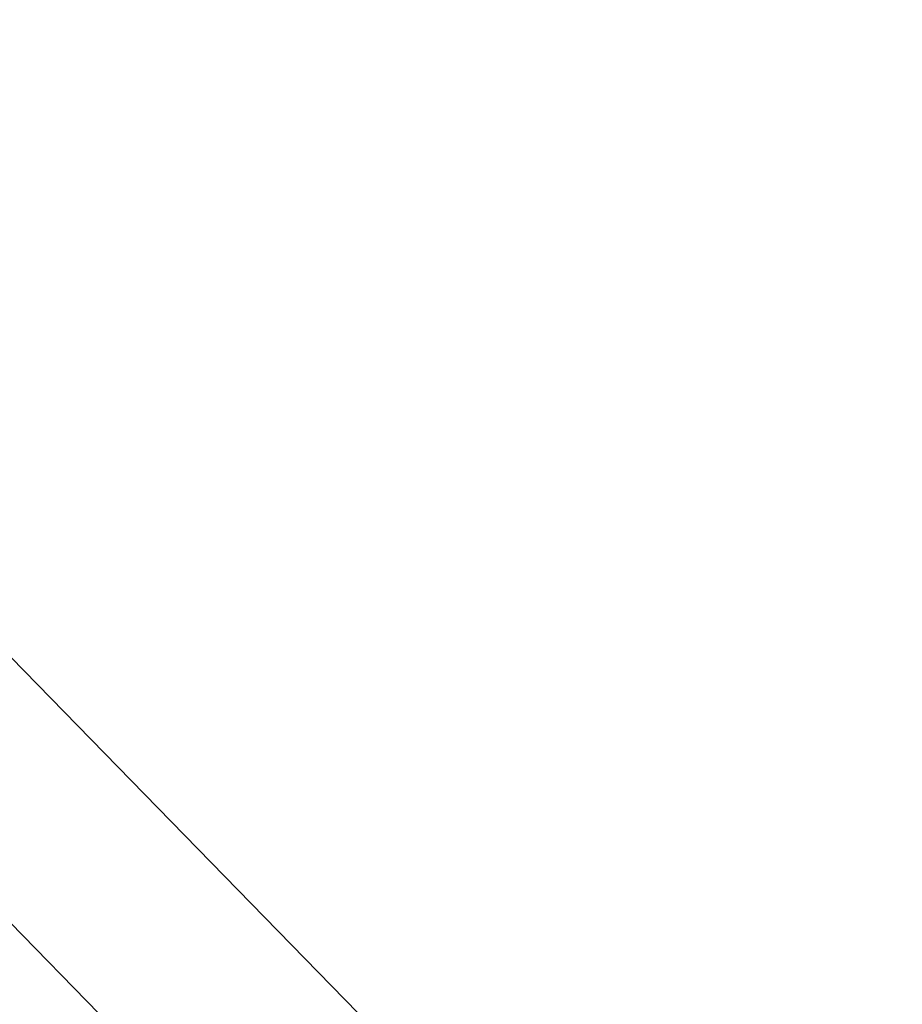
# Model space of a CAD drawing. Extents: x 0 to 362422, y 0 to 4201735.
# Tile 256 of 256: x 360196.96 to 360198.86, y 4200482.09 to 4200484.21. Entities that reach past the tile are written whole.
import ezdxf

# ---------------------------------------------------------------- set-up
doc = ezdxf.new("R2010")
doc.units = 0
doc.header["$LTSCALE"] = 0.5
doc.header["$MEASUREMENT"] = 0
doc.layers.add('(040) Ограда', color=7, linetype='Continuous')
doc.layers.add('.', color=7, linetype='Continuous', lineweight=15)
doc.linetypes.add('ОГРАДА_ГЛИН', pattern='A,4,["|",Standard,S=0.8,R=0,X=0,Y=-0.8],0.5,["|",Standard,S=0.8,R=0,X=0,Y=-0.8],3.5', length=8)

# ---------------------------------------------------------------- blocks, each defined once
blk = doc.blocks.new('gergrgrre')
at = {"layer": '(040) Ограда', "linetype": 'ОГРАДА_ГЛИН', "flags": 128}
blk.add_lwpolyline([(360140.4025, 4200540.7375), (360188.33, 4200491.65), (360223.715, 4200455.4085), (360264.8508, 4200409.8714)], dxfattribs=at)
at = {"layer": '(040) Ограда', "flags": 128}
blk.add_lwpolyline([(360140.1163, 4200540.4581), (360188.0438, 4200491.3706), (360223.4234, 4200455.1346), (360264.554, 4200409.6033)], dxfattribs=at)

msp = doc.modelspace()

# ---------------------------------------------------------------- hatches: boundary and pattern name
at = {"layer": '.', "ltscale": 0.149071}
h = msp.add_hatch(color=256, dxfattribs=at)
h.dxf.hatch_style = 1
h.set_gradient(color1=(255, 255, 255), tint=1)
h.paths.add_polyline_path([(359890.2408, 4200063.4759), (362234.445, 4200063.4759), (362234.349, 4201313.8917), (359890.2408, 4201328.8911)], flags=17)
h.paths.add_polyline_path([(359890.2408, 4200063.4759), (362234.445, 4200063.4759), (362234.445, 4201313.8911), (359890.2408, 4201328.8911)], flags=17)

# ---------------------------------------------------------------- block references
at = {"linetype": 'Continuous'}
msp.add_blockref('gergrgrre', (0, 0), dxfattribs=at)

doc.saveas('drawing.dxf')
